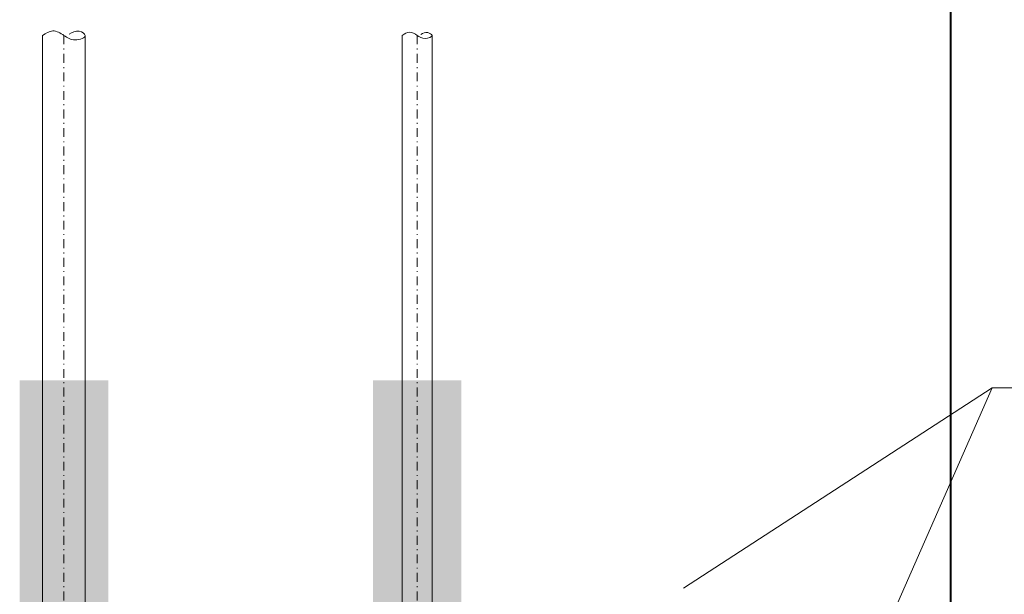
# Model space of a CAD drawing. Header units: millimetres. Extents: x -368 to 1732, y 3428 to 4913.
# Tile 23 of 80: x 638 to 749, y 4417 to 4482. Entities that reach past the tile are written whole.
import ezdxf

# ---------------------------------------------------------------- set-up
doc = ezdxf.new("R2010")
doc.units = ezdxf.units.MM
doc.linetypes.add('ACAD_ISO08W100', pattern=[36, 24, -3, 6, -3])
doc.linetypes.add('DASHDOT2', pattern=[0.5, 0.25, -0.125, 0, -0.125])
for name, color, linetype, lineweight in [('-- CO_opis', 11, 'Continuous', 0), ('-- istn. instalacja', 11, 'Continuous', 5), ('_NOŚNE', 73, 'Continuous', 40)]:
    doc.layers.add(name, color=color, linetype=linetype, lineweight=lineweight)
doc.layers.add('-- RAMKA', color=11, linetype='Continuous')

# ---------------------------------------------------------------- blocks, each defined once
blk = doc.blocks.new('*U708')
at = {"color": 0, "ltscale": 10}
for p, q in [((-1364.1, 24.1), (-128.6, 24.1)), ((-1364.1, -24.1), (-128.6, -24.1))]:
    blk.add_line(p, q, dxfattribs=at)
at = {"color": 50, "linetype": 'DASHDOT2', "ltscale": 40}
blk.add_line((-1364.1, 0), (-128.6, 0), dxfattribs=at)
blk = doc.blocks.new('*U710')
at = {"color": 0, "ltscale": 10}
for p, q in [((-1364.1, 16.9), (-116.6, 16.9)), ((-1364.1, -16.9), (-116.6, -16.9))]:
    blk.add_line(p, q, dxfattribs=at)
at = {"color": 50, "linetype": 'DASHDOT2', "ltscale": 40}
blk.add_line((-1364.1, 0), (-116.6, 0), dxfattribs=at)
blk = doc.blocks.new('- KOŃĆÓWKA')
at = {"color": 50}
blk.add_spline([(0, 0), (1.05, 2.37), (0, 5), (-1.05, 7.63), (0, 10), (0.96, 8.59), (0.33, 6.21)], degree=3, dxfattribs=at)

msp = doc.modelspace()

# ---------------------------------------------------------------- hatches: boundary and pattern name
at = {"layer": '-- RAMKA'}
for points in [[(637.62, 4334.82), (637.62, 4440.74), (647.65, 4440.74), (647.65, 4334.82)], [(677.62, 4334.82), (677.62, 4440.74), (687.65, 4440.74), (687.65, 4334.82)]]:
    msp.add_hatch(color=251, dxfattribs=at).paths.add_polyline_path(points)

# ---------------------------------------------------------------- linework, layer by layer
at = {"layer": '-- CO_opis', "color": 11}
msp.add_line((747.75, 4439.88), (727.75, 4394.48), dxfattribs=at)
msp.add_lwpolyline([(712.8, 4417.19), (747.75, 4439.88), (752.27, 4439.88), (866.09, 4439.88)], dxfattribs=at)
at = {"layer": '_NOŚNE'}
msp.add_line((743.07, 4289.82), (743.07, 4588.52), dxfattribs=at)

# ---------------------------------------------------------------- block references
at = {"layer": '-- istn. instalacja', "linetype": 'ACAD_ISO08W100', "ltscale": 20}
for name, p, xscale, yscale, zscale, rotation in [('- KOŃĆÓWKA', (640.22, 4479.82), -0.4832203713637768, 0.483220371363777, 0.4392912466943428, 269.9999316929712), ('- KOŃĆÓWKA', (680.95, 4479.82), -0.3371537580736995, 0.3371537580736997, 0.3065034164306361, 269.9999316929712), ('*U708', (642.63, 4343.41), -0.1, 0.1, 0.1, 90.00000000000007), ('*U710', (682.63, 4343.41), -0.1, 0.1, 0.1, 90.00000000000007)]:
    msp.add_blockref(name, p, dxfattribs=dict(at, xscale=xscale, yscale=yscale, zscale=zscale, rotation=rotation))

doc.saveas('drawing.dxf')
